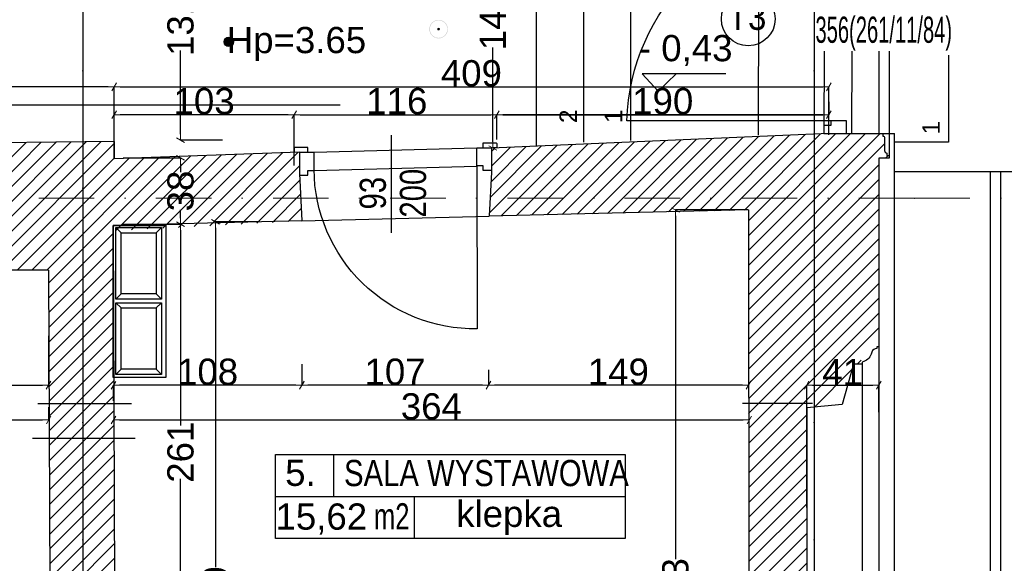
# Model space of a CAD drawing. Header units: millimetres. Extents: x 75543 to 124291, y -109148 to -86372.
# Tile 92 of 99: x 113602 to 119236, y -102344 to -99234. Entities that reach past the tile are written whole.
import ezdxf

# ---------------------------------------------------------------- set-up
doc = ezdxf.new("R2010")
doc.units = ezdxf.units.MM
doc.header["$MEASUREMENT"] = 0
doc.linetypes.add('Dot & Dashed', pattern=[670.277762, 317.5, -176.388889, 0, -176.388874])
for name, color, linetype in [('A-DRZWI', 7, 'Continuous'), ('A-OKNA-OPIS', 7, 'Continuous'), ('A-OPISY-2', 7, 'Continuous'), ('A-OPISY-3', 7, 'Continuous'), ('A-WYSOKOSCI', 7, 'Continuous'), ('COKÓŁ', 7, 'Continuous'), ('detalokna', 7, 'Continuous'), ('DIM MALY', 7, 'Continuous'), ('Drawing & Figure', 7, 'Continuous'), ('DRZWI', 7, 'Continuous'), ('Koty', 7, 'Continuous'), ('linia nadproza', 7, 'Continuous'), ('Nowe_0', 7, 'Continuous'), ('Nowe_DRZWI', 7, 'Continuous'), ('opaska', 7, 'Continuous'), ('opisy inne', 7, 'Continuous'), ('podciagi', 7, 'Continuous'), ('PROG', 7, 'Continuous'), ('SCHODY', 7, 'Continuous'), ('Structural - Bearing', 7, 'Continuous'), ('Structural - Grid', 7, 'Continuous')]:
    doc.layers.add(name, color=color, linetype=linetype)
doc.styles.add('STYL_AUTOMATYCZNY_1', font='arial.ttf')
doc.styles.add('STYL_AUTOMATYCZNY_10', font='arial.ttf', dxfattribs={"width": 0.55})
doc.styles.add('STYL_AUTOMATYCZNY_2', font='arial.ttf')
doc.styles.add('STYL_AUTOMATYCZNY_6', font='arial.ttf', dxfattribs={"width": 0.8})
doc.styles.add('STYL_AUTOMATYCZNY_7', font='arial.ttf', dxfattribs={"width": 0.7})
doc.styles.add('STYL_AUTOMATYCZNY_9', font='arial.ttf', dxfattribs={"width": 0.9})
doc.dimstyles.new('STYL_AUTOMATYCZNY__2', dxfattribs={"dimtxt": 150, "dimasz": 34.231941, "dimexe": 0.18, "dimexo": 3, "dimgap": 0, "dimtad": 1, "dimdec": 0, "dimlfac": 0.1, "dimzin": 0, "dimdsep": 46, "dimtxsty": 'STYL_AUTOMATYCZNY_2', "dimblk": 'ARROWHEAD_2', "dimblk1": 'ARROWHEAD_2', "dimblk2": 'ARROWHEAD_2', "dimcen": 0.09, "dimclrd": 5, "dimclre": 5, "dimclrt": 1, "dimadec": 0, "dimazin": 0, "dimtfac": 1, "dimtdec": 4, "dimtmove": 0, "dimatfit": 3, "dimfxl": 0, "dimtolj": 1, "dimtzin": 0, "dimarcsym": 0})
doc.dimstyles.new('STYL_AUTOMATYCZNY__3', dxfattribs={"dimtxt": 150, "dimasz": 34.231941, "dimexe": 0.18, "dimexo": 3, "dimgap": 0, "dimtad": 1, "dimtih": 1, "dimtoh": 1, "dimdec": 0, "dimlfac": 0.1, "dimzin": 0, "dimdsep": 46, "dimtxsty": 'STYL_AUTOMATYCZNY_2', "dimblk": 'ARROWHEAD_2', "dimblk1": 'ARROWHEAD_2', "dimblk2": 'ARROWHEAD_2', "dimcen": 0.09, "dimclrd": 5, "dimclre": 5, "dimclrt": 1, "dimadec": 0, "dimazin": 0, "dimtfac": 1, "dimtdec": 4, "dimtmove": 0, "dimatfit": 3, "dimfxl": 0, "dimtolj": 1, "dimtzin": 0, "dimarcsym": 0})
pattern_1 = [(45, (0, 0), (-42.426407, 42.426407), [])]

# ---------------------------------------------------------------- blocks, each defined once
blk = doc.blocks.new('ARROWHEAD_2')
at = {"color": 0, "linetype": 'Continuous', "lineweight": 0}
for p, q in [((0, 0), (-1, 0)), ((-0.38, -0.66), (0.38, 0.66))]:
    blk.add_line(p, q, dxfattribs=at)
blk = doc.blocks.new('*D147')
at = {"layer": 'Defpoints', "color": 0}
for p in [(118231.3, -99700.6), (116332.3, -99777.5), (116332.3, -99922.5)]:
    blk.add_point(p, dxfattribs=at)
at = {"layer": 'DIM MALY', "color": 5, "lineweight": -2}
for p, q in [((118231.3, -99703.6), (118231.3, -99777.7)), ((116332.3, -99919.5), (116332.3, -99777.3)), ((118197, -99777.5), (116366.5, -99777.5))]:
    blk.add_line(p, q, dxfattribs=at)
at = {"layer": 'DIM MALY', "color": 5, "lineweight": -2, "xscale": 34.23194115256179, "yscale": 34.23194115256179, "zscale": 34.23194115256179, "rotation": 180}
blk.add_blockref('ARROWHEAD_2', (116332.3, -99777.5), dxfattribs=at)
at = {"layer": 'DIM MALY', "color": 5, "lineweight": -2, "xscale": 34.23194115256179, "yscale": 34.23194115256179, "zscale": 34.23194115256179}
blk.add_blockref('ARROWHEAD_2', (118231.3, -99777.5), dxfattribs=at)
at = {"layer": 'DIM MALY', "color": 1, "insert": (117281.4, -99700.9), "char_height": 150, "attachment_point": 5, "style": 'STYL_AUTOMATYCZNY_2'}
blk.add_mtext('\\A1;190', dxfattribs=at)
blk = doc.blocks.new('*D148')
at = {"layer": 'Defpoints', "color": 0}
for p in [(116332.3, -99777.5), (116332.3, -99922.5), (115172.3, -100037.2)]:
    blk.add_point(p, dxfattribs=at)
at = {"layer": 'DIM MALY', "color": 5, "lineweight": -2}
for p, q in [((115172.3, -100034.2), (115172.3, -99777.3)), ((115206.5, -99777.5), (116298, -99777.5)), ((116332.3, -99919.5), (116332.3, -99777.3))]:
    blk.add_line(p, q, dxfattribs=at)
at = {"layer": 'DIM MALY', "color": 5, "lineweight": -2, "xscale": 34.23194115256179, "yscale": 34.23194115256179, "zscale": 34.23194115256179, "rotation": 180}
blk.add_blockref('ARROWHEAD_2', (115172.3, -99777.5), dxfattribs=at)
at = {"layer": 'DIM MALY', "color": 5, "lineweight": -2, "xscale": 34.23194115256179, "yscale": 34.23194115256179, "zscale": 34.23194115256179}
blk.add_blockref('ARROWHEAD_2', (116332.3, -99777.5), dxfattribs=at)
at = {"layer": 'DIM MALY', "color": 1, "insert": (115759.5, -99700.9), "char_height": 150, "attachment_point": 5, "style": 'STYL_AUTOMATYCZNY_2'}
blk.add_mtext('\\A1;116', dxfattribs=at)
blk = doc.blocks.new('*D149')
at = {"layer": 'Defpoints', "color": 0}
for p in [(118231.3, -99700.6), (118231.3, -99777.5), (116332.3, -99922.5)]:
    blk.add_point(p, dxfattribs=at)
at = {"layer": 'DIM MALY', "color": 5, "lineweight": -2}
for p, q in [((118231.3, -99703.6), (118231.3, -99777.7)), ((116332.3, -99919.5), (116332.3, -99777.3)), ((116366.5, -99777.5), (118197, -99777.5))]:
    blk.add_line(p, q, dxfattribs=at)
at = {"layer": 'DIM MALY', "color": 5, "lineweight": -2, "xscale": 34.23194115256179, "yscale": 34.23194115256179, "zscale": 34.23194115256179, "rotation": 180}
blk.add_blockref('ARROWHEAD_2', (116332.3, -99777.5), dxfattribs=at)
at = {"layer": 'DIM MALY', "color": 5, "lineweight": -2, "xscale": 34.23194115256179, "yscale": 34.23194115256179, "zscale": 34.23194115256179}
blk.add_blockref('ARROWHEAD_2', (118231.3, -99777.5), dxfattribs=at)
at = {"layer": 'DIM MALY', "color": 1, "insert": (117281.4, -99700.9), "char_height": 150, "attachment_point": 5, "style": 'STYL_AUTOMATYCZNY_2'}
blk.add_mtext('\\A1;190', dxfattribs=at)
blk = doc.blocks.new('*D150')
at = {"layer": 'Defpoints', "color": 0}
for p in [(114142.3, -99777.5), (114142.3, -99865), (115172.3, -100070.7)]:
    blk.add_point(p, dxfattribs=at)
at = {"layer": 'DIM MALY', "color": 5, "lineweight": -2}
for p, q in [((114142.3, -99862), (114142.3, -99777.3)), ((115138, -99777.5), (114176.5, -99777.5)), ((115172.3, -100067.7), (115172.3, -99777.3))]:
    blk.add_line(p, q, dxfattribs=at)
at = {"layer": 'DIM MALY', "color": 5, "lineweight": -2, "xscale": 34.23194115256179, "yscale": 34.23194115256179, "zscale": 34.23194115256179, "rotation": 180}
blk.add_blockref('ARROWHEAD_2', (114142.3, -99777.5), dxfattribs=at)
at = {"layer": 'DIM MALY', "color": 5, "lineweight": -2, "xscale": 34.23194115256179, "yscale": 34.23194115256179, "zscale": 34.23194115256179}
blk.add_blockref('ARROWHEAD_2', (115172.3, -99777.5), dxfattribs=at)
at = {"layer": 'DIM MALY', "color": 1, "insert": (114656.9, -99700.9), "char_height": 150, "attachment_point": 5, "style": 'STYL_AUTOMATYCZNY_2'}
blk.add_mtext('\\A1;103', dxfattribs=at)
blk = doc.blocks.new('*D151')
at = {"layer": 'Defpoints', "color": 0}
for p in [(117771.5, -101163.4), (116283.8, -101234.6), (116283.8, -101325.2)]:
    blk.add_point(p, dxfattribs=at)
at = {"layer": 'DIM MALY', "color": 5, "lineweight": -2}
for p, q in [((117771.5, -101166.4), (117771.5, -101325.4)), ((116283.8, -101237.6), (116283.8, -101325.4)), ((117737.2, -101325.2), (116318.1, -101325.2))]:
    blk.add_line(p, q, dxfattribs=at)
at = {"layer": 'DIM MALY', "color": 5, "lineweight": -2, "xscale": 34.23194115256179, "yscale": 34.23194115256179, "zscale": 34.23194115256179, "rotation": 180}
blk.add_blockref('ARROWHEAD_2', (116283.8, -101325.2), dxfattribs=at)
at = {"layer": 'DIM MALY', "color": 5, "lineweight": -2, "xscale": 34.23194115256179, "yscale": 34.23194115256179, "zscale": 34.23194115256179}
blk.add_blockref('ARROWHEAD_2', (117771.5, -101325.2), dxfattribs=at)
at = {"layer": 'DIM MALY', "color": 1, "insert": (117027.3, -101248.6), "char_height": 150, "attachment_point": 5, "style": 'STYL_AUTOMATYCZNY_2'}
blk.add_mtext('\\A1;149', dxfattribs=at)
blk = doc.blocks.new('*D152')
at = {"layer": 'Defpoints', "color": 0}
for p in [(115216.2, -101202.4), (116283.8, -101234.3), (115216.2, -101325.2)]:
    blk.add_point(p, dxfattribs=at)
at = {"layer": 'DIM MALY', "color": 5, "lineweight": -2}
for p, q in [((115216.2, -101205.4), (115216.2, -101325.4)), ((116283.8, -101237.3), (116283.8, -101325.4)), ((116249.6, -101325.2), (115250.5, -101325.2))]:
    blk.add_line(p, q, dxfattribs=at)
at = {"layer": 'DIM MALY', "color": 5, "lineweight": -2, "xscale": 34.23194115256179, "yscale": 34.23194115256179, "zscale": 34.23194115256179, "rotation": 180}
blk.add_blockref('ARROWHEAD_2', (115216.2, -101325.2), dxfattribs=at)
at = {"layer": 'DIM MALY', "color": 5, "lineweight": -2, "xscale": 34.23194115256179, "yscale": 34.23194115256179, "zscale": 34.23194115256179}
blk.add_blockref('ARROWHEAD_2', (116283.8, -101325.2), dxfattribs=at)
at = {"layer": 'DIM MALY', "color": 1, "insert": (115749.7, -101248.6), "char_height": 150, "attachment_point": 5, "style": 'STYL_AUTOMATYCZNY_2'}
blk.add_mtext('\\A1;107', dxfattribs=at)
blk = doc.blocks.new('*D153')
at = {"layer": 'Defpoints', "color": 0}
for p in [(115216.2, -101202.7), (114138.1, -101325.4), (114138.1, -101417.3)]:
    blk.add_point(p, dxfattribs=at)
at = {"layer": 'DIM MALY', "color": 5, "lineweight": -2}
for p, q in [((115216.2, -101205.7), (115216.2, -101325.6)), ((114138.1, -101414.3), (114138.1, -101325.3)), ((115182, -101325.4), (114172.3, -101325.4))]:
    blk.add_line(p, q, dxfattribs=at)
at = {"layer": 'DIM MALY', "color": 5, "lineweight": -2, "xscale": 34.23194115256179, "yscale": 34.23194115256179, "zscale": 34.23194115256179, "rotation": 180}
blk.add_blockref('ARROWHEAD_2', (114138.1, -101325.4), dxfattribs=at)
at = {"layer": 'DIM MALY', "color": 5, "lineweight": -2, "xscale": 34.23194115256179, "yscale": 34.23194115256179, "zscale": 34.23194115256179}
blk.add_blockref('ARROWHEAD_2', (115216.2, -101325.4), dxfattribs=at)
at = {"layer": 'DIM MALY', "color": 1, "insert": (114676.8, -101248.9), "char_height": 150, "attachment_point": 5, "style": 'STYL_AUTOMATYCZNY_2'}
blk.add_mtext('\\A1;108', dxfattribs=at)
blk = doc.blocks.new('*D154')
at = {"layer": 'Defpoints', "color": 0}
for p in [(114138.6, -101524.3), (117776.5, -101523.6), (117776.5, -101532.3)]:
    blk.add_point(p, dxfattribs=at)
at = {"layer": 'DIM MALY', "color": 5, "lineweight": -2}
for p, q in [((114138.6, -101521.3), (114138.6, -101523.4)), ((114172.9, -101523.6), (117742.3, -101523.6)), ((117776.5, -101529.3), (117776.5, -101523.4))]:
    blk.add_line(p, q, dxfattribs=at)
at = {"layer": 'DIM MALY', "color": 5, "lineweight": -2, "xscale": 34.23194115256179, "yscale": 34.23194115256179, "zscale": 34.23194115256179, "rotation": 180}
blk.add_blockref('ARROWHEAD_2', (114138.6, -101523.6), dxfattribs=at)
at = {"layer": 'DIM MALY', "color": 5, "lineweight": -2, "xscale": 34.23194115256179, "yscale": 34.23194115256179, "zscale": 34.23194115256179}
blk.add_blockref('ARROWHEAD_2', (117776.5, -101523.6), dxfattribs=at)
at = {"layer": 'DIM MALY', "color": 1, "insert": (115957.2, -101446.9), "char_height": 150, "attachment_point": 5, "style": 'STYL_AUTOMATYCZNY_2'}
blk.add_mtext('\\A1;364', dxfattribs=at)
blk = doc.blocks.new('*D155')
at = {"layer": 'Defpoints', "color": 0}
for p in [(107487.3, -101472.4), (113767.3, -101447.2), (113767.3, -101523.6)]:
    blk.add_point(p, dxfattribs=at)
at = {"layer": 'DIM MALY', "color": 5, "lineweight": -2}
for p, q in [((113767.3, -101450.2), (113767.3, -101523.8)), ((107487.3, -101475.4), (107487.3, -101523.8)), ((107521.6, -101523.6), (113733, -101523.6))]:
    blk.add_line(p, q, dxfattribs=at)
at = {"layer": 'DIM MALY', "color": 5, "lineweight": -2, "xscale": 34.23194115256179, "yscale": 34.23194115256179, "zscale": 34.23194115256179, "rotation": 180}
blk.add_blockref('ARROWHEAD_2', (107487.3, -101523.6), dxfattribs=at)
at = {"layer": 'DIM MALY', "color": 5, "lineweight": -2, "xscale": 34.23194115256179, "yscale": 34.23194115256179, "zscale": 34.23194115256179}
blk.add_blockref('ARROWHEAD_2', (113767.3, -101523.6), dxfattribs=at)
at = {"layer": 'DIM MALY', "color": 1, "insert": (110626.9, -101447), "char_height": 150, "attachment_point": 5, "style": 'STYL_AUTOMATYCZNY_2'}
blk.add_mtext('\\A1;628', dxfattribs=at)
blk = doc.blocks.new('*D158')
at = {"layer": 'Defpoints', "color": 0}
for p in [(117354.4, -100322.4), (117771.5, -100322.4), (117457.9, -104654.6)]:
    blk.add_point(p, dxfattribs=at)
at = {"layer": 'DIM MALY', "color": 5, "lineweight": -2}
for p, q in [((117768.5, -100322.4), (117354.2, -100322.4)), ((117354.4, -100356.6), (117354.4, -102320.1)), ((117354.4, -104620.4), (117354.4, -102657.6)), ((117454.9, -104654.6), (117354.2, -104654.6))]:
    blk.add_line(p, q, dxfattribs=at)
at = {"layer": 'DIM MALY', "color": 5, "lineweight": -2, "xscale": 34.23194115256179, "yscale": 34.23194115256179, "zscale": 34.23194115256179}
for p, rotation in [((117354.4, -100322.4), 90), ((117354.4, -104654.6), 270)]:
    blk.add_blockref('ARROWHEAD_2', p, dxfattribs=dict(at, rotation=rotation))
at = {"layer": 'DIM MALY', "color": 1, "insert": (117354.4, -102488.9), "char_height": 150, "attachment_point": 5, "rotation": 90, "style": 'STYL_AUTOMATYCZNY_2'}
blk.add_mtext('\\A1;433', dxfattribs=at)
blk = doc.blocks.new('*D168')
at = {"layer": 'Defpoints', "color": 0}
for p in [(118231.3, -99617.9), (118231.3, -99894.9), (114142.3, -99955.2)]:
    blk.add_point(p, dxfattribs=at)
at = {"layer": 'DIM MALY', "color": 5, "lineweight": -2}
for p, q in [((114142.3, -99952.2), (114142.3, -99617.7)), ((114176.5, -99617.9), (118197.1, -99617.9)), ((118231.3, -99891.9), (118231.3, -99617.7))]:
    blk.add_line(p, q, dxfattribs=at)
at = {"layer": 'DIM MALY', "color": 5, "lineweight": -2, "xscale": 34.23194115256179, "yscale": 34.23194115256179, "zscale": 34.23194115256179, "rotation": 180}
blk.add_blockref('ARROWHEAD_2', (114142.3, -99617.9), dxfattribs=at)
at = {"layer": 'DIM MALY', "color": 5, "lineweight": -2, "xscale": 34.23194115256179, "yscale": 34.23194115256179, "zscale": 34.23194115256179}
blk.add_blockref('ARROWHEAD_2', (118231.3, -99617.9), dxfattribs=at)
at = {"layer": 'DIM MALY', "color": 1, "insert": (116186.4, -99541.3), "char_height": 150, "attachment_point": 5, "style": 'STYL_AUTOMATYCZNY_2'}
blk.add_mtext('\\A1;409', dxfattribs=at)
blk = doc.blocks.new('*D169')
at = {"layer": 'Defpoints', "color": 0}
for p in [(107862.6, -99617.9), (107862.6, -99805.7), (114142.3, -100030.2)]:
    blk.add_point(p, dxfattribs=at)
at = {"layer": 'DIM MALY', "color": 5, "lineweight": -2}
for p, q in [((107862.6, -99802.7), (107862.6, -99617.7)), ((114108, -99617.9), (107896.9, -99617.9)), ((114142.3, -100027.2), (114142.3, -99617.7))]:
    blk.add_line(p, q, dxfattribs=at)
at = {"layer": 'DIM MALY', "color": 5, "lineweight": -2, "xscale": 34.23194115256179, "yscale": 34.23194115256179, "zscale": 34.23194115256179, "rotation": 180}
blk.add_blockref('ARROWHEAD_2', (107862.6, -99617.9), dxfattribs=at)
at = {"layer": 'DIM MALY', "color": 5, "lineweight": -2, "xscale": 34.23194115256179, "yscale": 34.23194115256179, "zscale": 34.23194115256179}
blk.add_blockref('ARROWHEAD_2', (114142.3, -99617.9), dxfattribs=at)
at = {"layer": 'DIM MALY', "color": 1, "insert": (111002.1, -99541.3), "char_height": 150, "attachment_point": 5, "style": 'STYL_AUTOMATYCZNY_2'}
blk.add_mtext('\\A1;628', dxfattribs=at)
blk = doc.blocks.new('*D170')
at = {"layer": 'Defpoints', "color": 0}
for p in [(114106.8, -98610.2), (114522.3, -98610.2), (114764.6, -99922.6)]:
    blk.add_point(p, dxfattribs=at)
at = {"layer": 'DIM MALY', "color": 5, "lineweight": -2}
for p, q in [((114109.8, -98610.2), (114522.4, -98610.2)), ((114522.3, -98644.4), (114522.3, -99122.6)), ((114522.3, -99888.4), (114522.3, -99410.9)), ((114761.6, -99922.6), (114522.1, -99922.6))]:
    blk.add_line(p, q, dxfattribs=at)
at = {"layer": 'DIM MALY', "color": 5, "lineweight": -2, "xscale": 34.23194115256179, "yscale": 34.23194115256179, "zscale": 34.23194115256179}
for p, rotation in [((114522.3, -98610.2), 90), ((114522.3, -99922.6), 270)]:
    blk.add_blockref('ARROWHEAD_2', p, dxfattribs=dict(at, rotation=rotation))
at = {"layer": 'DIM MALY', "color": 1, "insert": (114522.3, -99266.8), "char_height": 150, "attachment_point": 5, "rotation": 90, "style": 'STYL_AUTOMATYCZNY_2'}
blk.add_mtext('\\A1;131', dxfattribs=at)
blk = doc.blocks.new('*D185')
at = {"layer": 'Defpoints', "color": 0}
for p in [(114190.9, -100023.6), (114185.9, -100404), (114522.3, -100404)]:
    blk.add_point(p, dxfattribs=at)
at = {"layer": 'DIM MALY', "color": 5, "lineweight": -2}
for p, q in [((114193.9, -100023.6), (114522.4, -100023.6)), ((114522.3, -100057.8), (114522.3, -100106.5)), ((114522.3, -100369.8), (114522.3, -100321.6)), ((114188.9, -100404), (114522.4, -100404))]:
    blk.add_line(p, q, dxfattribs=at)
at = {"layer": 'DIM MALY', "color": 5, "lineweight": -2, "xscale": 34.23194115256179, "yscale": 34.23194115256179, "zscale": 34.23194115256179}
for p, rotation in [((114522.3, -100023.6), 90), ((114522.3, -100404), 270)]:
    blk.add_blockref('ARROWHEAD_2', p, dxfattribs=dict(at, rotation=rotation))
at = {"layer": 'DIM MALY', "color": 1, "insert": (114522.3, -100214.1), "char_height": 150, "attachment_point": 5, "rotation": 90, "style": 'STYL_AUTOMATYCZNY_2'}
blk.add_mtext('\\A1;38', dxfattribs=at)
blk = doc.blocks.new('*D203')
at = {"layer": 'Defpoints', "color": 0}
for p in [(114185.9, -100404), (114522.3, -100404), (114203.3, -103011.5)]:
    blk.add_point(p, dxfattribs=at)
at = {"layer": 'DIM MALY', "color": 5, "lineweight": -2}
for p, q in [((114188.9, -100404), (114522.4, -100404)), ((114522.3, -100438.3), (114522.3, -101555.7)), ((114522.3, -102977.3), (114522.3, -101860.7)), ((114206.3, -103011.5), (114522.4, -103011.5))]:
    blk.add_line(p, q, dxfattribs=at)
at = {"layer": 'DIM MALY', "color": 5, "lineweight": -2, "xscale": 34.23194115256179, "yscale": 34.23194115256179, "zscale": 34.23194115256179}
for p, rotation in [((114522.3, -100404), 90), ((114522.3, -103011.5), 270)]:
    blk.add_blockref('ARROWHEAD_2', p, dxfattribs=dict(at, rotation=rotation))
at = {"layer": 'DIM MALY', "color": 1, "insert": (114522.3, -101708.2), "char_height": 150, "attachment_point": 5, "rotation": 90, "style": 'STYL_AUTOMATYCZNY_2'}
blk.add_mtext('\\A1;261', dxfattribs=at)
blk = doc.blocks.new('*D204')
at = {"layer": 'Defpoints', "color": 0}
for p in [(114190.9, -100023.6), (114522.3, -100023.6), (114185.9, -100404)]:
    blk.add_point(p, dxfattribs=at)
at = {"layer": 'DIM MALY', "color": 5, "lineweight": -2}
for p, q in [((114193.9, -100023.6), (114522.4, -100023.6)), ((114522.3, -100057.8), (114522.3, -100106.5)), ((114522.3, -100369.8), (114522.3, -100321.6)), ((114188.9, -100404), (114522.4, -100404))]:
    blk.add_line(p, q, dxfattribs=at)
at = {"layer": 'DIM MALY', "color": 5, "lineweight": -2, "xscale": 34.23194115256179, "yscale": 34.23194115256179, "zscale": 34.23194115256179}
for p, rotation in [((114522.3, -100023.6), 90), ((114522.3, -100404), 270)]:
    blk.add_blockref('ARROWHEAD_2', p, dxfattribs=dict(at, rotation=rotation))
at = {"layer": 'DIM MALY', "color": 1, "insert": (114522.3, -100214.1), "char_height": 150, "attachment_point": 5, "rotation": 90, "style": 'STYL_AUTOMATYCZNY_2'}
blk.add_mtext('\\A1;38', dxfattribs=at)
blk = doc.blocks.new('*D206')
at = {"layer": 'Defpoints', "color": 0}
for p in [(114185.9, -100404), (114522.3, -100404), (114203.3, -103011.5)]:
    blk.add_point(p, dxfattribs=at)
at = {"layer": 'DIM MALY', "color": 5, "lineweight": -2}
for p, q in [((114188.9, -100404), (114522.4, -100404)), ((114522.3, -100438.3), (114522.3, -101555.7)), ((114522.3, -102977.3), (114522.3, -101860.7)), ((114206.3, -103011.5), (114522.4, -103011.5))]:
    blk.add_line(p, q, dxfattribs=at)
at = {"layer": 'DIM MALY', "color": 5, "lineweight": -2, "xscale": 34.23194115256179, "yscale": 34.23194115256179, "zscale": 34.23194115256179}
for p, rotation in [((114522.3, -100404), 90), ((114522.3, -103011.5), 270)]:
    blk.add_blockref('ARROWHEAD_2', p, dxfattribs=dict(at, rotation=rotation))
at = {"layer": 'DIM MALY', "color": 1, "insert": (114522.3, -101708.2), "char_height": 150, "attachment_point": 5, "rotation": 90, "style": 'STYL_AUTOMATYCZNY_2'}
blk.add_mtext('\\A1;261', dxfattribs=at)
blk = doc.blocks.new('*D207')
at = {"layer": 'Defpoints', "color": 0}
for p in [(114190.9, -100023.6), (114522.3, -100023.6), (114185.9, -100404)]:
    blk.add_point(p, dxfattribs=at)
at = {"layer": 'DIM MALY', "color": 5, "lineweight": -2}
for p, q in [((114193.9, -100023.6), (114522.4, -100023.6)), ((114522.3, -100057.8), (114522.3, -100106.5)), ((114522.3, -100369.8), (114522.3, -100321.6)), ((114188.9, -100404), (114522.4, -100404))]:
    blk.add_line(p, q, dxfattribs=at)
at = {"layer": 'DIM MALY', "color": 5, "lineweight": -2, "xscale": 34.23194115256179, "yscale": 34.23194115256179, "zscale": 34.23194115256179}
for p, rotation in [((114522.3, -100023.6), 90), ((114522.3, -100404), 270)]:
    blk.add_blockref('ARROWHEAD_2', p, dxfattribs=dict(at, rotation=rotation))
at = {"layer": 'DIM MALY', "color": 1, "insert": (114522.3, -100214.1), "char_height": 150, "attachment_point": 5, "rotation": 90, "style": 'STYL_AUTOMATYCZNY_2'}
blk.add_mtext('\\A1;38', dxfattribs=at)
blk = doc.blocks.new('*D249')
at = {"layer": 'Defpoints', "color": 0}
for p in [(113766.8, -101039.2), (109647.3, -101308.8), (113766.8, -101325.2)]:
    blk.add_point(p, dxfattribs=at)
at = {"layer": 'DIM MALY', "color": 5, "lineweight": -2}
for p, q in [((113766.8, -101042.2), (113766.8, -101325.4)), ((109647.3, -101311.8), (109647.3, -101325.4)), ((109681.6, -101325.2), (113732.5, -101325.2))]:
    blk.add_line(p, q, dxfattribs=at)
at = {"layer": 'DIM MALY', "color": 5, "lineweight": -2, "xscale": 34.23194115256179, "yscale": 34.23194115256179, "zscale": 34.23194115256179, "rotation": 180}
blk.add_blockref('ARROWHEAD_2', (109647.3, -101325.2), dxfattribs=at)
at = {"layer": 'DIM MALY', "color": 5, "lineweight": -2, "xscale": 34.23194115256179, "yscale": 34.23194115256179, "zscale": 34.23194115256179}
blk.add_blockref('ARROWHEAD_2', (113766.8, -101325.2), dxfattribs=at)
at = {"layer": 'DIM MALY', "color": 1, "insert": (111706.7, -101249.9), "char_height": 150, "attachment_point": 5, "style": 'STYL_AUTOMATYCZNY_2'}
blk.add_mtext('\\A1;412', dxfattribs=at)
blk = doc.blocks.new('*D262')
at = {"layer": 'Defpoints', "color": 0}
for p in [(118517.3, -101325.2), (118517.3, -101482.7), (118104.9, -102027.5)]:
    blk.add_point(p, dxfattribs=at)
at = {"layer": 'DIM MALY', "color": 5, "lineweight": -2}
for p, q in [((118104.9, -102024.5), (118104.9, -101325)), ((118139.1, -101325.2), (118483, -101325.2)), ((118517.3, -101479.7), (118517.3, -101325))]:
    blk.add_line(p, q, dxfattribs=at)
at = {"layer": 'DIM MALY', "color": 5, "lineweight": -2, "xscale": 34.23194115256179, "yscale": 34.23194115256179, "zscale": 34.23194115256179, "rotation": 180}
blk.add_blockref('ARROWHEAD_2', (118104.9, -101325.2), dxfattribs=at)
at = {"layer": 'DIM MALY', "color": 5, "lineweight": -2, "xscale": 34.23194115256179, "yscale": 34.23194115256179, "zscale": 34.23194115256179}
blk.add_blockref('ARROWHEAD_2', (118517.3, -101325.2), dxfattribs=at)
at = {"layer": 'DIM MALY', "color": 1, "insert": (118310.8, -101249.9), "char_height": 150, "attachment_point": 5, "style": 'STYL_AUTOMATYCZNY_2'}
blk.add_mtext('\\A1;41', dxfattribs=at)
blk = doc.blocks.new('*D798')
at = {"layer": 'Defpoints', "color": 0}
for p in [(116265.7, -98500), (116309.4, -99967.6), (116330.9, -99967.6)]:
    blk.add_point(p, dxfattribs=at)
at = {"layer": 'DIM MALY', "color": 5, "lineweight": -2}
for p, q in [((116268.7, -98500), (116309.5, -98500)), ((116309.4, -98534.2), (116309.4, -99075.5)), ((116309.4, -99933.4), (116309.4, -99392.8)), ((116327.9, -99967.6), (116309.2, -99967.6))]:
    blk.add_line(p, q, dxfattribs=at)
at = {"layer": 'DIM MALY', "color": 5, "lineweight": -2, "xscale": 34.23194115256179, "yscale": 34.23194115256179, "zscale": 34.23194115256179}
for p, rotation in [((116309.4, -98500), 90), ((116309.4, -99967.6), 270)]:
    blk.add_blockref('ARROWHEAD_2', p, dxfattribs=dict(at, rotation=rotation))
at = {"layer": 'DIM MALY', "color": 1, "insert": (116309.4, -99234.2), "char_height": 150, "attachment_point": 5, "rotation": 90, "style": 'STYL_AUTOMATYCZNY_2'}
blk.add_mtext('\\A1;147', dxfattribs=at)
blk = doc.blocks.new('*D800')
at = {"layer": 'Defpoints', "color": 0}
for p in [(114975.2, -100389.8), (114676.1, -104678.4), (114722.3, -104678.4)]:
    blk.add_point(p, dxfattribs=at)
at = {"layer": 'DIM MALY', "color": 5, "lineweight": -2}
for p, q in [((114972.2, -100389.8), (114722.1, -100389.8)), ((114722.3, -100424.1), (114722.3, -102365.6)), ((114722.3, -104644.2), (114722.3, -102703.4)), ((114679.1, -104678.4), (114722.4, -104678.4))]:
    blk.add_line(p, q, dxfattribs=at)
at = {"layer": 'DIM MALY', "color": 5, "lineweight": -2, "xscale": 34.23194115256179, "yscale": 34.23194115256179, "zscale": 34.23194115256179}
for p, rotation in [((114722.3, -100389.8), 90), ((114722.3, -104678.4), 270)]:
    blk.add_blockref('ARROWHEAD_2', p, dxfattribs=dict(at, rotation=rotation))
at = {"layer": 'DIM MALY', "color": 1, "insert": (114722.3, -102534.5), "char_height": 150, "attachment_point": 5, "rotation": 90, "style": 'STYL_AUTOMATYCZNY_2'}
blk.add_mtext('\\A1;429', dxfattribs=at)
blk = doc.blocks.new('*D995')
at = {"layer": 'Defpoints', "color": 0}
for p in [(107158.2, -89539.7), (113962.3, -89539.7), (113962.3, -107560.1)]:
    blk.add_point(p, dxfattribs=at)
at = {"layer": 'DIM MALY', "color": 5, "lineweight": -2}
for p, q in [((107158.2, -89542.7), (107158.2, -107560.3)), ((113962.3, -89542.7), (113962.3, -107560.3)), ((107192.4, -107560.1), (113928, -107560.1))]:
    blk.add_line(p, q, dxfattribs=at)
at = {"layer": 'DIM MALY', "color": 5, "lineweight": -2, "xscale": 34.23194115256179, "yscale": 34.23194115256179, "zscale": 34.23194115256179, "rotation": 180}
blk.add_blockref('ARROWHEAD_2', (107158.2, -107560.1), dxfattribs=at)
at = {"layer": 'DIM MALY', "color": 5, "lineweight": -2, "xscale": 34.23194115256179, "yscale": 34.23194115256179, "zscale": 34.23194115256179}
blk.add_blockref('ARROWHEAD_2', (113962.3, -107560.1), dxfattribs=at)
at = {"layer": 'DIM MALY', "color": 1, "insert": (110559.8, -107483.6), "char_height": 150, "attachment_point": 5, "style": 'STYL_AUTOMATYCZNY_2'}
blk.add_mtext('\\A1;680', dxfattribs=at)
blk = doc.blocks.new('*D996')
at = {"layer": 'Defpoints', "color": 0}
for p in [(113962.3, -89539.7), (118146.9, -89541.9), (118146.9, -107560.1)]:
    blk.add_point(p, dxfattribs=at)
at = {"layer": 'DIM MALY', "color": 5, "lineweight": -2}
for p, q in [((113962.3, -89542.7), (113962.3, -107560.3)), ((118146.9, -89544.9), (118146.9, -107560.3)), ((113996.5, -107560.1), (118112.6, -107560.1))]:
    blk.add_line(p, q, dxfattribs=at)
at = {"layer": 'DIM MALY', "color": 5, "lineweight": -2, "xscale": 34.23194115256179, "yscale": 34.23194115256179, "zscale": 34.23194115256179, "rotation": 180}
blk.add_blockref('ARROWHEAD_2', (113962.3, -107560.1), dxfattribs=at)
at = {"layer": 'DIM MALY', "color": 5, "lineweight": -2, "xscale": 34.23194115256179, "yscale": 34.23194115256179, "zscale": 34.23194115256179}
blk.add_blockref('ARROWHEAD_2', (118146.9, -107560.1), dxfattribs=at)
at = {"layer": 'DIM MALY', "color": 1, "insert": (116054.2, -107483.6), "char_height": 150, "attachment_point": 5, "style": 'STYL_AUTOMATYCZNY_2'}
blk.add_mtext('\\A1;418', dxfattribs=at)

msp = doc.modelspace()

# ---------------------------------------------------------------- hatches: boundary and pattern name
at = {"layer": 'A-WYSOKOSCI'}
msp.add_hatch(color=256, dxfattribs=at).paths.add_polyline_path([(114824.6, -99360.7, 1), (114771.2, -99360.7, 1)])
msp.add_hatch(color=256, dxfattribs=at).paths.add_polyline_path([(114824.6, -99360.7, 1), (114771.2, -99360.7, 1)])
at = {"layer": 'Drawing & Figure'}
h = msp.add_hatch(dxfattribs=at)
h.set_pattern_fill('Common_Brick_0003', color=256, style=0, pattern_type=2)
h.set_pattern_definition(pattern_1)
h.paths.add_polyline_path([(115846.1, -105193.8, -0.00203), (115845.5, -105193.8), (115845.6, -105198.5), (116075.7, -105261.5), (116076.1, -105311.9), (116088.8, -105311.8, 0.270785), (116134.9, -105362.5), (116145.6, -105366.7, -0.334097), (116166.5, -105395.5), (116176.5, -105395.4), (116176.6, -105405.7), (116177.3, -105405.7), (118516.4, -105385.5), (118517.3, -103185.2), (118507, -103185.2), (118507, -103175.2, -0.334097), (118478, -103154.6), (118473.8, -103143.9, 0.270785), (118422.7, -103098.2), (118422.7, -103085.5), (118372.3, -103085.5), (118307.3, -102856), (118104.9, -102836), (118104.9, -101623.2), (118104.9, -101454.4), (118233.3, -101441.7), (118353.2, -101272.2), (118372.3, -101204.9), (118400.8, -101204.9), (118517.3, -101040.2), (118517.3, -101095.3), (118517.3, -100025.2), (118577.2, -100025.2), (118577.2, -100010.2), (118564.2, -100010.2), (118564.2, -99998.2, -0.371445), (118551.2, -99982.3), (118551.2, -99910, 0.436052), (118541.2, -99900.2), (118541.2, -99885.2), (118231.3, -99885.2), (116301.3, -99968.7), (116302.2, -100106.1), (116287.2, -100358.5), (117771.5, -100322.4), (117772.9, -101430.2), (117773.8, -102091.2), (117777.3, -104651.8), (115951.2, -104667.6), (115951.2, -104667.9)])
h = msp.add_hatch(dxfattribs=at)
h.set_pattern_fill('Common_Brick_0003', color=256, style=0, pattern_type=2)
h.set_pattern_definition(pattern_1)
h.paths.add_polyline_path([(114142.3, -99930.2), (109645.2, -99981.3), (109645.2, -100111.3), (109645.2, -100112.2), (109647.3, -100678.9), (113766.8, -100666.2), (113770, -101430.2), (113770.9, -101628.6), (113777, -103060.3), (113777.3, -103060.4), (113777.3, -103060.4), (113821.5, -103067.5), (114017.2, -103098.8), (114147.3, -103098.9), (114147.3, -103073.9), (114141.8, -101628.6), (114141.1, -101430.4), (114137.4, -100441.5), (115217, -100384.4), (115202.4, -100123.7), (115201.8, -100113.3), (115201.9, -99992.6), (114142.3, -100030.2)])
at = {"layer": 'Nowe_0'}
h = msp.add_hatch(color=256, dxfattribs=at)
h.paths.add_polyline_path([(115945.6, -99287.9, 1), (116051.6, -99287.9, 1)])
h.paths.add_polyline_path([(116048.6, -99287.9, -1), (115948.6, -99287.9, -1)], flags=0)
msp.add_hatch(color=256, dxfattribs=at).paths.add_polyline_path([(116006.6, -99287.9, 1), (115990.6, -99287.9, 1)])

# ---------------------------------------------------------------- linework, layer by layer
at = {"layer": 'A-DRZWI'}
msp.add_line((115727.3, -99893.7), (115727.3, -100453), dxfattribs=at)
msp.add_lwpolyline([(116217.8, -100070.3), (116218.7, -101002.2, -0.416087), (115286.1, -100091.1)], format="xyb", dxfattribs=at)
at = {"layer": 'A-OKNA-OPIS'}
msp.add_circle((117770.7, -99229.6), 154.1, dxfattribs=at)
at = {"layer": 'A-OPISY-3'}
for p, q in [((115398.2, -101721.3), (115398.2, -101961.4)), ((115065.4, -101961.4), (117065.4, -101961.4)), ((115858.4, -101961.4), (115858.4, -102201.4))]:
    msp.add_line(p, q, dxfattribs=at)
msp.add_lwpolyline([(115065.4, -102201.4), (115065.4, -101721.3), (117065.4, -101721.3), (117065.4, -102201.4)], close=True, dxfattribs=at)
at = {"layer": 'A-WYSOKOSCI'}
msp.add_circle((114797.9, -99360.7), 26.7, dxfattribs=at)
msp.add_circle((114797.9, -99360.7), 26.7, dxfattribs=at)
at = {"layer": 'COKÓŁ'}
for p in [(118517.2, -99885.2), (118607.3, -103175.3)]:
    msp.add_line(p, (118607.3, -99885.2), dxfattribs=at)
at = {"layer": 'detalokna'}
for p, q in [((118517.3, -101105.2), (118517.3, -103185.2)), ((118422.7, -101204.9), (118422.7, -103085.5))]:
    msp.add_line(p, q, dxfattribs=at)
at = {"layer": 'DIM MALY'}
for p, q in [((115434.7, -99722.9), (109021.2, -99722.9)), ((113704.9, -101430.2), (114241.3, -101430.4)), ((118137.9, -101430.2), (117738.1, -101430.2)), ((113674.6, -101628.6), (114262.5, -101628.6))]:
    msp.add_line(p, q, dxfattribs=at)
at = {"layer": 'DRZWI'}
for p, q in [((115249.9, -99993.7), (115201.6, -99993.7)), ((116253.5, -99967.4), (116301.8, -99967.4))]:
    msp.add_line(p, q, dxfattribs=at)
for points in [[(116301.8, -100097.4), (116253.5, -100097.4), (116253.5, -100070.3), (116217.8, -100070.3), (116217.8, -99967.4), (116253.5, -99967.4), (116253.5, -99939.2)], [(115201.6, -100123.7), (115249.9, -100123.7), (115249.9, -100096.7), (115285.7, -100096.7), (115285.7, -99993.7), (115249.9, -99993.7), (115249.9, -99965.5)]]:
    msp.add_lwpolyline(points, dxfattribs=at)
for points in [[(116253.5, -99939.2), (116327.6, -99939.2, -0.414334), (116331.6, -99943.2), (116331.6, -99967.3)], [(115249.9, -99965.5), (115175.9, -99965.5, 0.414334), (115171.9, -99969.5), (115171.9, -99993.7)]]:
    msp.add_lwpolyline(points, format="xyb", dxfattribs=at)
at = {"layer": 'Koty'}
msp.add_lwpolyline([(117641.5, -99543.8), (117164.2, -99543.8), (117255.4, -99643.4), (117357.6, -99543.8)], dxfattribs=at)
at = {"layer": 'linia nadproza'}
for p, q in [((117828.5, -98551.8), (117828.3, -99894.9)), ((118517.3, -99413.9), (118517.3, -99885.2)), ((115217, -100384.4), (116287.2, -100358.5))]:
    msp.add_line(p, q, dxfattribs=at)
at = {"layer": 'Nowe_0'}
for points in [[(114137.2, -100410.6), (114437.2, -100410.6), (114437.2, -101280.6), (114137.2, -101280.6)], [(114152.6, -100422.9), (114412.6, -100422.9), (114412.6, -100832.9), (114152.6, -100832.9)], [(114382.6, -100802.9), (114182.6, -100802.9), (114182.6, -100452.9), (114382.6, -100452.9)], [(114152.6, -100852.9), (114412.6, -100852.9), (114412.6, -101262.9), (114152.6, -101262.9)], [(114382.6, -101232.9), (114182.6, -101232.9), (114182.6, -100882.9), (114382.6, -100882.9)]]:
    msp.add_lwpolyline(points, close=True, dxfattribs=at)
for points in [[(114182.6, -100452.9), (114152.6, -100422.9)], [(114382.6, -100452.9), (114412.6, -100422.9)], [(114182.6, -100802.9), (114152.6, -100832.9)], [(114182.6, -100882.9), (114152.6, -100852.9)], [(114382.6, -100802.9), (114412.6, -100832.9)], [(114382.6, -100882.9), (114412.6, -100852.9)], [(114182.6, -101232.9), (114152.6, -101262.9)], [(114382.6, -101232.9), (114412.6, -101262.9)]]:
    msp.add_lwpolyline(points, dxfattribs=at)
at = {"layer": 'Nowe_DRZWI'}
msp.add_lwpolyline([(118243.7, -99811.8), (117075.6, -99811.8, -0.394952), (118248.7, -98638.7)], format="xyb", dxfattribs=at)
msp.add_lwpolyline([(118333.6, -99885.2), (118333.6, -99840.1), (118333.6, -99811.8), (118243.7, -99811.8), (118243.7, -99840.1), (118203.6, -99840.1), (118203.6, -99885.2)], close=True, dxfattribs=at)
at = {"layer": 'opaska'}
for points in [[(115303.1, -106053.2), (119156.4, -106020), (119156.4, -100104.5)], [(115352.5, -106112.8), (119216.4, -106079.5), (119216.4, -100104.5)]]:
    msp.add_lwpolyline(points, dxfattribs=at)
at = {"layer": 'podciagi'}
msp.add_line((118577.3, -99413.9), (118577.2, -100010.2), dxfattribs=at)
at = {"layer": 'PROG'}
for p, q in [((118205.4, -99413.9), (118203.6, -99885.2)), ((118363.1, -99413.9), (118361.3, -99885.2)), ((115285.7, -99992.6), (116217.8, -99967.4)), ((115285.7, -100096.7), (116217.8, -100071.4))]:
    msp.add_line(p, q, dxfattribs=at)
at = {"layer": 'SCHODY'}
for p, q in [((116557.3, -98509.9), (116557.3, -99955.2)), ((116827.3, -98518.8), (116827.3, -99935)), ((117097.3, -98527.7), (117097.3, -99925.4)), ((118917.3, -99437), (118917.3, -99934.5)), ((118917.3, -99934.5), (118607.3, -99934.5)), ((119347.3, -100104.5), (118607.3, -100104.5))]:
    msp.add_line(p, q, dxfattribs=at)
at = {"layer": 'Structural - Bearing'}
for p, q in [((118231.3, -99885.2), (116301.2, -99968.7)), ((118231.3, -99885.2), (118541.3, -99885.2)), ((114142.3, -99930.2), (109645.2, -99981.3)), ((114142.3, -99930.2), (114142.3, -100030.2)), ((115201.9, -99992.6), (114142.3, -100030.2)), ((115201.9, -99992.6), (115201.8, -100113.3)), ((116301.3, -99968.6), (116302.2, -100106.1)), ((118517.3, -100025.2), (118517.3, -101095.3)), ((115201.8, -100113.3), (115217, -100384.4)), ((116302.2, -100106.1), (116287.2, -100358.5)), ((117771.5, -100322.4), (116287.2, -100358.5)), ((117771.5, -100322.4), (117777.3, -104651.8)), ((115217, -100384.4), (114137.2, -100410.6)), ((114137.2, -100410.6), (114147.4, -103098.9)), ((113766.8, -100666.2), (109647.3, -100678.9)), ((113766.8, -100666.2), (113777, -103060.3))]:
    msp.add_line(p, q, dxfattribs=at)
for points in [[(118517.2, -99885.2), (118541.2, -99885.2), (118541.2, -99900.2, -0.436052), (118551.2, -99910), (118551.2, -99982.3, 0.371445), (118564.2, -99998.2), (118564.2, -100010.2), (118577.2, -100010.2), (118577.2, -100025.2), (118517.2, -100025.2), (118517.2, -100140.8)], [(118517.3, -101040.2), (118517.3, -101105.2), (118507, -101105.2), (118507, -101115.2, 0.334097), (118478, -101135.8), (118473.8, -101146.6, -0.270785), (118422.7, -101192.2), (118422.7, -101204.9), (118372.3, -101204.9), (118307.3, -101434.4), (118104.9, -101454.4), (118104.9, -102836), (118307.3, -102856), (118372.3, -103085.5), (118422.7, -103085.5), (118422.7, -103098.2, -0.270785), (118473.8, -103143.9), (118478, -103154.6, 0.334097), (118507, -103175.2), (118507, -103185.2), (118517.3, -103185.2), (118517.3, -103250.2)]]:
    msp.add_lwpolyline(points, format="xyb", dxfattribs=at)
at = {"layer": 'Structural - Grid', "linetype": 'Dot & Dashed', "lineweight": 15}
for p, q in [((113962.3, -107395.1), (113962.3, -90539.7)), ((118146.9, -107395.1), (118146.9, -90541.9)), ((118721.3, -100254.9), (80776.9, -100254.9)), ((118721.3, -100254.9), (121683.4, -100254.9))]:
    msp.add_line(p, q, dxfattribs=at)
msp.add_point((118721.3, -100254.9), dxfattribs=at)
msp.add_point((118721.3, -100254.9), dxfattribs=at)

# ---------------------------------------------------------------- texts
at = {"layer": 'A-OKNA-OPIS', "insert": (117764.2, -99218.1), "char_height": 150, "attachment_point": 5, "style": 'STYL_AUTOMATYCZNY_9'}
msp.add_mtext('\\A1;{\\pqc;\\fArial|b0|i0|c238|p0;\\W0.900000;T3}', dxfattribs=at)
at = {"layer": 'A-OPISY-2', "char_height": 150}
for s, insert, attachment_point, style in [('\\A1;{\\pql;\\fArial|b0|i0|c238|p0;\\W1.000000;5.}', (115120.6, -101903), 7, 'STYL_AUTOMATYCZNY_1'), ('\\A1;{\\pql;\\fArial|b0|i0|c238|p0;\\W0.800000;SALA WYSTAWOWA}', (115457.6, -101904.4), 7, 'STYL_AUTOMATYCZNY_6'), ('\\A1;{\\pql;\\fArial|b0|i0|c238|p0;\\W1.000000;15,62}', (115065.4, -102179.1), 7, 'STYL_AUTOMATYCZNY_1'), ('\\A1;{\\pqr;\\fArial|b0|i0|c238|p0;\\W0.700000;m2}', (115832, -101999.9), 3, 'STYL_AUTOMATYCZNY_7'), ('\\A1;{\\pql;\\fArial|b0|i0|c238|p0;\\W1.000000;klepka}', (116099.5, -102180.8), 7, 'STYL_AUTOMATYCZNY_1')]:
    msp.add_mtext(s, dxfattribs=dict(at, insert=insert, attachment_point=attachment_point, style=style))
at = {"layer": 'A-WYSOKOSCI', "insert": (115185.2, -99373), "char_height": 150, "attachment_point": 5, "style": 'STYL_AUTOMATYCZNY_1'}
msp.add_mtext('\\A1;{\\pqc;\\fArial|b0|i0|c238|p0;\\W1.000000;Hp=3.65}', dxfattribs=at)
at = {"layer": 'Koty', "insert": (117144.8, -99499.5), "char_height": 150, "attachment_point": 7, "style": 'STYL_AUTOMATYCZNY_1'}
msp.add_mtext('\\A1;{\\pql;\\fArial|b0|i0|c238|p0;\\W1.000000;- 0,43}', dxfattribs=at)
at = {"layer": 'opisy inne', "insert": (118155.2, -99411.3), "char_height": 150, "attachment_point": 7, "style": 'STYL_AUTOMATYCZNY_10'}
msp.add_mtext('\\A1;{\\pql;\\fArial|b0|i0|c238|p0;\\W0.550000;356(261/11/84)}', dxfattribs=at)
at = {"layer": 'opisy inne', "char_height": 150, "attachment_point": 5, "rotation": 90, "style": 'STYL_AUTOMATYCZNY_6'}
for s, insert in [('\\A1;{\\pqc;\\fArial|b0|i0|c238|p0;\\W0.800000;200}', (115852.9, -100226.3)), ('\\A1;{\\pqc;\\fArial|b0|i0|c238|p0;\\W0.800000;93}', (115623.1, -100226.3))]:
    msp.add_mtext(s, dxfattribs=dict(at, insert=insert))
at = {"layer": 'SCHODY', "char_height": 100, "attachment_point": 5, "rotation": 90, "style": 'STYL_AUTOMATYCZNY_1'}
for s, insert in [('\\A1;{\\pqc;\\fArial|b0|i0|c238|p0;\\W1.000000;2}', (116740.3, -99786.5)), ('\\A1;{\\pqc;\\fArial|b0|i0|c238|p0;\\W1.000000;1}', (116999.2, -99786.5)), ('\\A1;{\\pqc;\\fArial|b0|i0|c238|p0;\\W1.000000;1}', (118816.7, -99851.9))]:
    msp.add_mtext(s, dxfattribs=dict(at, insert=insert))

# ---------------------------------------------------------------- dimensions: what is measured, and where the dimension line sits
at = {"layer": 'DIM MALY'}
for base, p1, p2, picture, middle in [((113962.3, -107560.1), (107158.2, -89539.7), (113962.3, -89539.7), '*D995', (110559.8, -107560.1)), ((118146.9, -107560.1), (113962.3, -89539.7), (118146.9, -89541.9), '*D996', (116054.2, -107560.1)), ((118231.3, -99617.9), (114142.3, -99955.2), (118231.3, -99894.9), '*D168', (116186.4, -99617.9)), ((116332.3, -99777.5), (115172.3, -100037.2), (116332.3, -99922.5), '*D148', (115759.5, -99777.5)), ((118231.3, -99777.5), (116332.3, -99922.5), (118231.3, -99700.6), '*D149', (117281.4, -99777.5)), ((113766.8, -101325.2), (109647.3, -101308.8), (113766.8, -101039.2), '*D249', (111706.7, -101325.2)), ((118517.3, -101325.2), (118104.9, -102027.5), (118517.3, -101482.7), '*D262', (118310.8, -101325.2)), ((113767.3, -101523.6), (107487.3, -101472.4), (113767.3, -101447.2), '*D155', (110626.9, -101523.6)), ((117776.5, -101523.6), (114138.6, -101524.3), (117776.5, -101532.3), '*D154', (115957.2, -101523.6))]:
    dim = msp.add_linear_dim(base=base, p1=p1, p2=p2, dimstyle='STYL_AUTOMATYCZNY__3', dxfattribs=at)
    dim.commit()
    dim.dimension.update_dxf_attribs({"geometry": picture, "text_midpoint": middle, "dimtype": 160})
for base, p1, p2, angle, picture, middle in [((116309.4, -99967.6), (116265.7, -98500), (116330.9, -99967.6), 270, '*D798', (116309.4, -99234.2)), ((114522.3, -98610.2), (114764.6, -99922.6), (114106.8, -98610.2), 90, '*D170', (114522.3, -99266.8)), ((114522.3, -100404), (114190.9, -100023.6), (114185.9, -100404), 270, '*D185', (114522.3, -100214.1)), ((114522.3, -100023.6), (114185.9, -100404), (114190.9, -100023.6), 90, '*D204', (114522.3, -100214.1)), ((114522.3, -100023.6), (114185.9, -100404), (114190.9, -100023.6), 90, '*D207', (114522.3, -100214.1)), ((117354.4, -100322.4), (117457.9, -104654.6), (117771.5, -100322.4), 90, '*D158', (117354.4, -102488.9)), ((114522.3, -100404), (114203.3, -103011.5), (114185.9, -100404), 90, '*D203', (114522.3, -101708.2)), ((114522.3, -100404), (114203.3, -103011.5), (114185.9, -100404), 90, '*D206', (114522.3, -101708.2)), ((114722.3, -104678.4), (114975.2, -100389.8), (114676.1, -104678.4), 270, '*D800', (114722.3, -102534.5))]:
    dim = msp.add_linear_dim(base=base, p1=p1, p2=p2, angle=angle, dimstyle='STYL_AUTOMATYCZNY__2', dxfattribs=at)
    dim.commit()
    dim.dimension.update_dxf_attribs({"geometry": picture, "text_midpoint": middle, "dimtype": 160, "text_rotation": 90})
for base, p1, p2, picture, middle in [((107862.6, -99617.9), (114142.3, -100030.2), (107862.6, -99805.7), '*D169', (111002.1, -99617.9)), ((114142.3, -99777.5), (115172.3, -100070.7), (114142.3, -99865), '*D150', (114656.9, -99777.5)), ((116332.3, -99777.5), (118231.3, -99700.6), (116332.3, -99922.5), '*D147', (117281.4, -99777.5)), ((114138.1, -101325.4), (115216.2, -101202.7), (114138.1, -101417.3), '*D153', (114676.8, -101325.4)), ((115216.2, -101325.2), (116283.8, -101234.3), (115216.2, -101202.4), '*D152', (115749.7, -101325.2)), ((116283.8, -101325.2), (117771.5, -101163.4), (116283.8, -101234.6), '*D151', (117027.3, -101325.2))]:
    dim = msp.add_linear_dim(base=base, p1=p1, p2=p2, angle=180, dimstyle='STYL_AUTOMATYCZNY__3', dxfattribs=at)
    dim.commit()
    dim.dimension.update_dxf_attribs({"geometry": picture, "text_midpoint": middle, "dimtype": 160})

doc.saveas('drawing.dxf')
